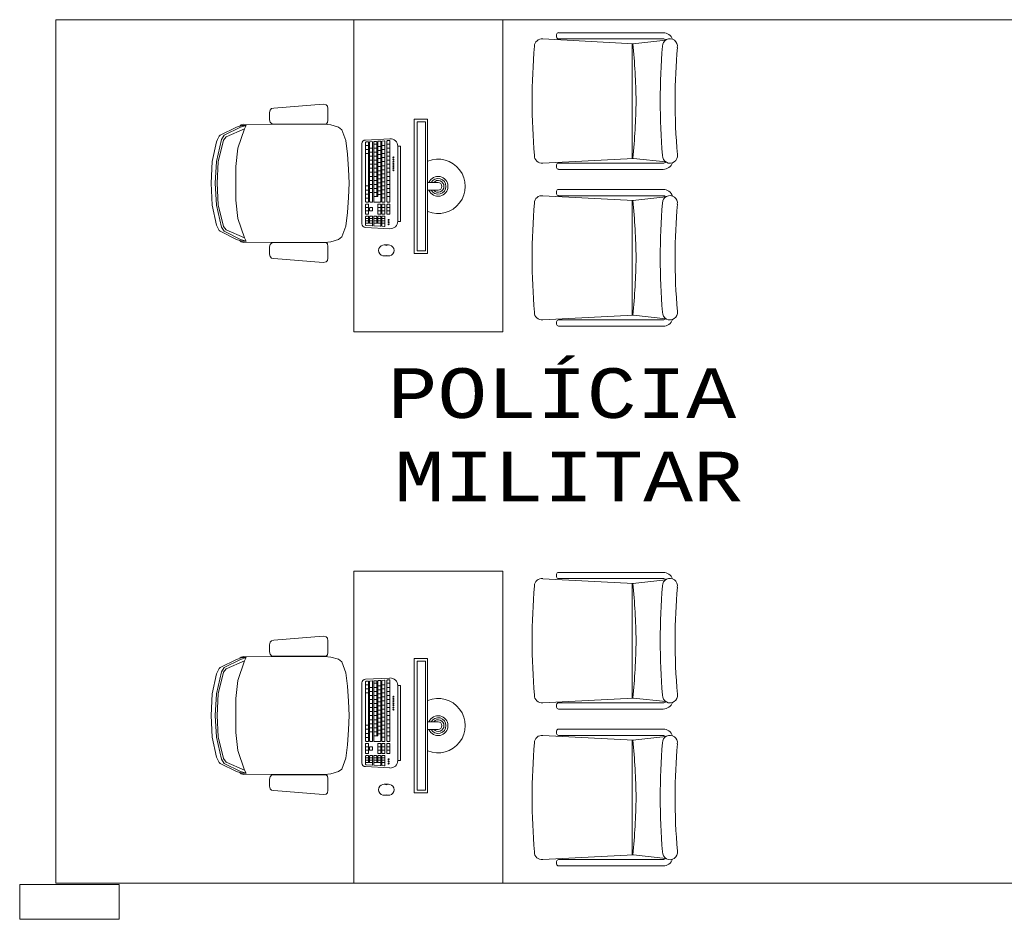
# Model space of a CAD drawing. Header units: feet. Extents: x 8 to 127, y 6 to 90.
# Tile 20 of 256: x 27.62 to 29.6, y 52.03 to 53.84. Entities that reach past the tile are written whole.
import ezdxf

# ---------------------------------------------------------------- set-up
doc = ezdxf.new("R2010")
doc.units = ezdxf.units.FT
doc.header["$MEASUREMENT"] = 0
for name, color, linetype in [('Alvenaria', 7, 'Continuous'), ('FINA', 7, 'Continuous'), ('MOBILIÁRIO - móveis', 250, 'Continuous'), ('texto', 7, 'Continuous')]:
    doc.layers.add(name, color=color, linetype=linetype)
doc.styles.add('CourierNew', font='cour.ttf')

msp = doc.modelspace()

# ---------------------------------------------------------------- linework, layer by layer
at = {"layer": 'Alvenaria', "lineweight": 5}
for p, q in [((30.3402, 53.8395), (27.6902, 53.8395)), ((27.6902, 53.8395), (27.6902, 52.102)), ((27.6902, 52.102), (30.3402, 52.102))]:
    msp.add_line(p, q, dxfattribs=at)
at = {"layer": 'FINA', "linetype": 'Continuous', "lineweight": 5}
for p, q in [((27.8176, 52.0994), (27.6176, 52.0994)), ((27.6176, 52.0994), (27.6176, 52.0294)), ((27.8176, 52.0294), (27.8176, 52.0994)), ((27.6176, 52.0294), (27.8176, 52.0294))]:
    msp.add_line(p, q, dxfattribs=at)
at = {"layer": 'MOBILIÁRIO - móveis', "lineweight": 5}
for p, q in [((28.5902, 53.8395), (28.2902, 53.8395)), ((28.2902, 53.8395), (28.2902, 53.2114)), ((28.5902, 53.2114), (28.5902, 53.8395)), ((28.6982, 53.8097), (28.6982, 53.8047)), ((28.9127, 53.8134), (28.702, 53.8134)), ((28.853, 53.7911), (28.6704, 53.8007)), ((28.9127, 53.8009), (28.702, 53.8009)), ((28.8504, 53.7913), (28.8504, 53.5604)), ((28.9181, 53.7986), (28.8514, 53.7912)), ((28.1293, 53.6615), (28.2287, 53.6695)), ((28.2287, 53.6695), (28.2341, 53.6685)), ((28.2341, 53.6685), (28.2371, 53.6656)), ((28.1206, 53.6527), (28.1215, 53.6576)), ((28.1206, 53.6383), (28.1206, 53.6527)), ((28.1215, 53.6576), (28.1245, 53.6605)), ((28.1245, 53.6605), (28.1293, 53.6615)), ((28.2371, 53.6656), (28.238, 53.6607)), ((28.238, 53.6607), (28.238, 53.6373)), ((28.0538, 53.6231), (28.0651, 53.6266)), ((28.0609, 53.6253), (28.0633, 53.6279)), ((28.0731, 53.6266), (28.0619, 53.6231)), ((28.0633, 53.6279), (28.0681, 53.629)), ((28.0651, 53.6266), (28.0731, 53.6266)), ((28.0681, 53.629), (28.2375, 53.6284)), ((28.0731, 53.6266), (28.0699, 53.6201)), ((28.1215, 53.6334), (28.1206, 53.6383)), ((28.1245, 53.6305), (28.1215, 53.6334)), ((28.1293, 53.6295), (28.1245, 53.6305)), ((28.2341, 53.6295), (28.1293, 53.6295)), ((28.2371, 53.6324), (28.2341, 53.6295)), ((28.238, 53.6373), (28.2371, 53.6324)), ((28.2375, 53.6284), (28.2439, 53.6279)), ((28.2439, 53.6279), (28.2591, 53.6233)), ((28.4116, 53.3692), (28.4116, 53.6392)), ((28.4387, 53.6392), (28.4116, 53.6392)), ((28.4177, 53.3742), (28.4177, 53.6342)), ((28.4344, 53.6342), (28.4177, 53.6342)), ((28.4344, 53.3742), (28.4344, 53.6342)), ((28.4387, 53.3692), (28.4387, 53.6392)), ((28.0192, 53.605), (28.021, 53.6069)), ((28.021, 53.6069), (28.0538, 53.6231)), ((28.0293, 53.6069), (28.0236, 53.5984)), ((28.0619, 53.6231), (28.0293, 53.6069)), ((28.0699, 53.6201), (28.0334, 53.604)), ((28.0699, 53.6201), (28.0566, 53.5809)), ((28.2591, 53.6233), (28.2661, 53.618)), ((28.2661, 53.618), (28.2737, 53.5964)), ((28.0053, 53.554), (28.0139, 53.5941)), ((28.0236, 53.5984), (28.0136, 53.5539)), ((28.0139, 53.5941), (28.0155, 53.5984)), ((28.0155, 53.5984), (28.0192, 53.605)), ((28.0278, 53.5972), (28.0171, 53.5536)), ((28.0334, 53.604), (28.0278, 53.5972)), ((28.2737, 53.5964), (28.2776, 53.5691)), ((28.3061, 53.59), (28.3061, 53.4291)), ((28.3629, 53.6001), (28.3135, 53.5974)), ((28.3137, 53.5926), (28.3137, 53.4734)), ((28.3188, 53.5937), (28.3145, 53.5935)), ((28.3197, 53.5929), (28.3197, 53.4734)), ((28.3219, 53.5931), (28.3219, 53.4734)), ((28.327, 53.5942), (28.3227, 53.5939)), ((28.3279, 53.5933), (28.3279, 53.4734)), ((28.3301, 53.5935), (28.3301, 53.4734)), ((28.3301, 53.5894), (28.3361, 53.5894)), ((28.3352, 53.5946), (28.3309, 53.5944)), ((28.3361, 53.5938), (28.3361, 53.4837)), ((28.3384, 53.594), (28.3384, 53.4837)), ((28.3434, 53.5951), (28.3392, 53.5948)), ((28.3443, 53.5942), (28.3443, 53.4734)), ((28.3466, 53.5944), (28.3466, 53.4734)), ((28.3516, 53.5955), (28.3474, 53.5953)), ((28.3525, 53.5947), (28.3525, 53.4734)), ((28.3568, 53.5953), (28.3568, 53.4734)), ((28.3568, 53.5894), (28.3628, 53.5894)), ((28.3619, 53.5964), (28.3576, 53.5962)), ((28.3628, 53.5955), (28.3628, 53.4734)), ((28.0566, 53.5809), (28.0527, 53.5444)), ((28.2776, 53.5691), (28.2796, 53.539)), ((28.3137, 53.5863), (28.3197, 53.5863)), ((28.3137, 53.5781), (28.3197, 53.5781)), ((28.3137, 53.57), (28.3197, 53.57)), ((28.3219, 53.5812), (28.3279, 53.5812)), ((28.3219, 53.5731), (28.3279, 53.5731)), ((28.3301, 53.5812), (28.3361, 53.5812)), ((28.3301, 53.5731), (28.3361, 53.5731)), ((28.3384, 53.5844), (28.3443, 53.5844)), ((28.3384, 53.5763), (28.3443, 53.5763)), ((28.3384, 53.5682), (28.3443, 53.5682)), ((28.3466, 53.5865), (28.3525, 53.5865)), ((28.3466, 53.5783), (28.3525, 53.5783)), ((28.3466, 53.5701), (28.3525, 53.5701)), ((28.3568, 53.5812), (28.3628, 53.5812)), ((28.3568, 53.5731), (28.3628, 53.5731)), ((28.3786, 53.5852), (28.3786, 53.4338)), ((28.3839, 53.5852), (28.3786, 53.5852)), ((28.3839, 53.5852), (28.3839, 53.4338)), ((28.0028, 53.5103), (28.0053, 53.554)), ((28.0136, 53.5539), (28.0112, 53.5103)), ((28.0171, 53.5536), (28.0149, 53.5103)), ((28.3219, 53.565), (28.3279, 53.565)), ((28.3219, 53.5568), (28.3279, 53.5568)), ((28.3219, 53.5487), (28.3279, 53.5487)), ((28.3301, 53.565), (28.3361, 53.565)), ((28.3301, 53.5568), (28.3361, 53.5568)), ((28.3301, 53.5487), (28.3361, 53.5487)), ((28.3384, 53.56), (28.3443, 53.56)), ((28.3384, 53.5519), (28.3443, 53.5519)), ((28.3466, 53.562), (28.3525, 53.562)), ((28.3466, 53.5539), (28.3525, 53.5539)), ((28.3568, 53.565), (28.3628, 53.565)), ((28.3568, 53.5568), (28.3628, 53.5568)), ((28.3568, 53.5487), (28.3628, 53.5487)), ((28.853, 53.5605), (28.6704, 53.5509)), ((28.6982, 53.5472), (28.6982, 53.5422)), ((28.9127, 53.5509), (28.702, 53.5509)), ((28.9181, 53.5533), (28.853, 53.5605)), ((28.0527, 53.5444), (28.0527, 53.5103)), ((28.2796, 53.539), (28.2804, 53.5103)), ((28.3219, 53.5406), (28.3279, 53.5406)), ((28.3219, 53.5325), (28.3279, 53.5325)), ((28.3301, 53.5406), (28.3361, 53.5406)), ((28.3301, 53.5325), (28.3361, 53.5325)), ((28.3384, 53.5438), (28.3443, 53.5438)), ((28.3384, 53.5357), (28.3443, 53.5357)), ((28.3384, 53.5275), (28.3443, 53.5275)), ((28.3466, 53.5458), (28.3525, 53.5458)), ((28.3466, 53.5376), (28.3525, 53.5376)), ((28.3466, 53.5295), (28.3525, 53.5295)), ((28.3568, 53.5406), (28.3628, 53.5406)), ((28.3568, 53.5325), (28.3628, 53.5325)), ((28.9127, 53.5384), (28.702, 53.5384)), ((28.0028, 53.5103), (28.0053, 53.4666)), ((28.0136, 53.4666), (28.0112, 53.5103)), ((28.0171, 53.467), (28.0149, 53.5103)), ((28.0527, 53.4761), (28.0527, 53.5103)), ((28.2796, 53.4816), (28.2804, 53.5103)), ((28.3219, 53.5243), (28.3279, 53.5243)), ((28.3219, 53.5162), (28.3279, 53.5162)), ((28.3219, 53.5081), (28.3279, 53.5081)), ((28.3301, 53.5243), (28.3361, 53.5243)), ((28.3301, 53.5162), (28.3361, 53.5162)), ((28.3301, 53.5081), (28.3361, 53.5081)), ((28.3384, 53.5194), (28.3443, 53.5194)), ((28.3384, 53.5113), (28.3443, 53.5113)), ((28.3466, 53.5214), (28.3525, 53.5214)), ((28.3466, 53.5133), (28.3525, 53.5133)), ((28.3568, 53.5243), (28.3628, 53.5243)), ((28.3568, 53.5162), (28.3628, 53.5162)), ((28.3568, 53.5081), (28.3628, 53.5081)), ((28.4387, 53.512), (28.4597, 53.512)), ((28.3137, 53.5049), (28.3197, 53.5049)), ((28.3137, 53.4968), (28.3197, 53.4968)), ((28.3137, 53.4887), (28.3197, 53.4887)), ((28.3219, 53.5), (28.3279, 53.5)), ((28.3219, 53.4918), (28.3279, 53.4918)), ((28.3301, 53.5), (28.3361, 53.5)), ((28.3301, 53.4918), (28.3361, 53.4918)), ((28.3384, 53.5032), (28.3443, 53.5032)), ((28.3384, 53.495), (28.3443, 53.495)), ((28.3384, 53.488), (28.3443, 53.488)), ((28.3466, 53.5051), (28.3525, 53.5051)), ((28.3466, 53.497), (28.3525, 53.497)), ((28.3466, 53.4889), (28.3525, 53.4889)), ((28.3568, 53.5), (28.3628, 53.5)), ((28.3568, 53.4918), (28.3628, 53.4918)), ((28.4597, 53.4965), (28.4387, 53.4965)), ((28.6982, 53.4942), (28.6982, 53.4892)), ((28.9127, 53.4979), (28.702, 53.4979)), ((28.0566, 53.4396), (28.0527, 53.4761)), ((28.2776, 53.4514), (28.2796, 53.4816)), ((28.3137, 53.4806), (28.3197, 53.4806)), ((28.3146, 53.4726), (28.3188, 53.4726)), ((28.3146, 53.4683), (28.3188, 53.4683)), ((28.3228, 53.4726), (28.327, 53.4726)), ((28.3301, 53.4837), (28.3384, 53.4837)), ((28.331, 53.4726), (28.3435, 53.4726)), ((28.3392, 53.4683), (28.3435, 53.4683)), ((28.3466, 53.4808), (28.3525, 53.4808)), ((28.3474, 53.4726), (28.3517, 53.4726)), ((28.3474, 53.4683), (28.3517, 53.4683)), ((28.3568, 53.4837), (28.3628, 53.4837)), ((28.3577, 53.4726), (28.3619, 53.4726)), ((28.3577, 53.4683), (28.3619, 53.4683)), ((28.853, 53.4756), (28.6704, 53.4852)), ((28.9127, 53.4854), (28.702, 53.4854)), ((28.8504, 53.4758), (28.8504, 53.2449)), ((28.9181, 53.4831), (28.8514, 53.4757)), ((28.0053, 53.4666), (28.0139, 53.4264)), ((28.0236, 53.4222), (28.0136, 53.4666)), ((28.0278, 53.4234), (28.0171, 53.467)), ((28.2737, 53.4242), (28.2776, 53.4514)), ((28.3137, 53.4674), (28.3137, 53.4491)), ((28.3137, 53.4616), (28.3197, 53.4616)), ((28.3137, 53.4549), (28.3197, 53.4549)), ((28.3146, 53.4482), (28.3188, 53.4482)), ((28.3197, 53.4674), (28.3197, 53.4491)), ((28.3219, 53.4607), (28.3219, 53.4557)), ((28.3228, 53.4616), (28.327, 53.4616)), ((28.3228, 53.4549), (28.327, 53.4549)), ((28.3279, 53.4607), (28.3279, 53.4557)), ((28.3384, 53.4674), (28.3384, 53.4491)), ((28.3384, 53.4616), (28.3443, 53.4616)), ((28.3384, 53.4549), (28.3443, 53.4549)), ((28.3392, 53.4482), (28.3435, 53.4482)), ((28.3443, 53.4674), (28.3443, 53.4491)), ((28.3466, 53.4674), (28.3466, 53.4491)), ((28.3466, 53.4616), (28.3525, 53.4616)), ((28.3466, 53.4549), (28.3525, 53.4549)), ((28.3474, 53.4482), (28.3517, 53.4482)), ((28.3525, 53.4674), (28.3525, 53.4491)), ((28.3568, 53.4674), (28.3568, 53.4491)), ((28.3568, 53.4616), (28.3628, 53.4616)), ((28.3568, 53.4549), (28.3628, 53.4549)), ((28.3577, 53.4482), (28.3619, 53.4482)), ((28.3628, 53.4674), (28.3628, 53.4491)), ((28.0699, 53.4004), (28.0566, 53.4396)), ((28.3137, 53.4431), (28.3137, 53.4264)), ((28.3137, 53.4393), (28.3197, 53.4393)), ((28.3137, 53.4348), (28.3197, 53.4348)), ((28.3137, 53.4302), (28.3279, 53.4302)), ((28.3146, 53.4439), (28.3188, 53.4439)), ((28.3197, 53.4431), (28.3197, 53.4302)), ((28.3219, 53.4431), (28.3219, 53.4302)), ((28.3219, 53.4393), (28.3279, 53.4393)), ((28.3219, 53.4348), (28.3279, 53.4348)), ((28.3228, 53.4439), (28.327, 53.4439)), ((28.3279, 53.4431), (28.3279, 53.4258)), ((28.3301, 53.4431), (28.3301, 53.4255)), ((28.3301, 53.4393), (28.3361, 53.4393)), ((28.3301, 53.4348), (28.3361, 53.4348)), ((28.3301, 53.4302), (28.3443, 53.4302)), ((28.331, 53.4439), (28.3352, 53.4439)), ((28.3361, 53.4431), (28.3361, 53.4302)), ((28.3384, 53.4431), (28.3384, 53.4302)), ((28.3384, 53.4393), (28.3443, 53.4393)), ((28.3384, 53.4348), (28.3443, 53.4348)), ((28.3392, 53.4439), (28.3435, 53.4439)), ((28.3443, 53.4431), (28.3443, 53.4249)), ((28.3466, 53.4431), (28.3466, 53.4246)), ((28.3466, 53.4393), (28.3525, 53.4393)), ((28.3466, 53.4348), (28.3525, 53.4348)), ((28.3466, 53.4302), (28.3525, 53.4302)), ((28.3474, 53.4439), (28.3517, 53.4439)), ((28.3525, 53.4431), (28.3525, 53.4244)), ((28.3839, 53.4338), (28.3786, 53.4338)), ((28.0139, 53.4264), (28.0155, 53.4221)), ((28.0155, 53.4221), (28.0192, 53.4155)), ((28.0192, 53.4155), (28.021, 53.4137)), ((28.021, 53.4137), (28.0538, 53.3974)), ((28.0293, 53.4137), (28.0236, 53.4222)), ((28.0334, 53.4166), (28.0278, 53.4234)), ((28.0619, 53.3975), (28.0293, 53.4137)), ((28.0699, 53.4004), (28.0334, 53.4166)), ((28.2661, 53.4026), (28.2737, 53.4242)), ((28.3629, 53.419), (28.3135, 53.4217)), ((28.327, 53.4249), (28.3145, 53.4256)), ((28.3434, 53.424), (28.3309, 53.4247)), ((28.3516, 53.4236), (28.3474, 53.4238)), ((28.0538, 53.3974), (28.0651, 53.3939)), ((28.0609, 53.3952), (28.0633, 53.3926)), ((28.0731, 53.3939), (28.0619, 53.3975)), ((28.0633, 53.3926), (28.0681, 53.3915)), ((28.0651, 53.3939), (28.0731, 53.3939)), ((28.0681, 53.3915), (28.2375, 53.3922)), ((28.0731, 53.3939), (28.0699, 53.4004)), ((28.1245, 53.3901), (28.1215, 53.3872)), ((28.1293, 53.3911), (28.1245, 53.3901)), ((28.2341, 53.3911), (28.1293, 53.3911)), ((28.2371, 53.3882), (28.2341, 53.3911)), ((28.2375, 53.3922), (28.2439, 53.3927)), ((28.2439, 53.3927), (28.2591, 53.3973)), ((28.2591, 53.3973), (28.2661, 53.4026)), ((28.1215, 53.3872), (28.1206, 53.3823)), ((28.1206, 53.3823), (28.1206, 53.3678)), ((28.238, 53.3833), (28.2371, 53.3882)), ((28.238, 53.3598), (28.238, 53.3833)), ((28.3509, 53.3864), (28.36, 53.3864)), ((28.4387, 53.3692), (28.4116, 53.3692)), ((28.4344, 53.3742), (28.4177, 53.3742)), ((28.1206, 53.3678), (28.1215, 53.3629)), ((28.1215, 53.3629), (28.1245, 53.36)), ((28.1245, 53.36), (28.1293, 53.359)), ((28.1293, 53.359), (28.2287, 53.351)), ((28.2287, 53.351), (28.2341, 53.352)), ((28.2341, 53.352), (28.2371, 53.3549)), ((28.2371, 53.3549), (28.238, 53.3598)), ((28.36, 53.3642), (28.3509, 53.3642)), ((28.853, 53.245), (28.6704, 53.2354)), ((28.6982, 53.2317), (28.6982, 53.2267)), ((28.9127, 53.2354), (28.702, 53.2354)), ((28.9181, 53.2378), (28.853, 53.245)), ((28.2902, 53.2114), (28.5902, 53.2114)), ((28.9127, 53.2229), (28.702, 53.2229)), ((28.5902, 52.7301), (28.2902, 52.7301)), ((28.2902, 52.7301), (28.2902, 52.102)), ((28.5902, 52.102), (28.5902, 52.7301)), ((28.6982, 52.7238), (28.6982, 52.7188)), ((28.9127, 52.7275), (28.702, 52.7275)), ((28.9127, 52.715), (28.702, 52.715)), ((28.853, 52.7052), (28.6704, 52.7148)), ((28.8504, 52.7054), (28.8504, 52.4745)), ((28.9181, 52.7127), (28.8514, 52.7053)), ((28.1293, 52.5908), (28.2287, 52.5988)), ((28.2287, 52.5988), (28.2341, 52.5978)), ((28.2341, 52.5978), (28.2371, 52.5949)), ((28.1206, 52.582), (28.1215, 52.5869)), ((28.1206, 52.5675), (28.1206, 52.582)), ((28.1215, 52.5869), (28.1245, 52.5898)), ((28.1245, 52.5898), (28.1293, 52.5908)), ((28.2371, 52.5949), (28.238, 52.59)), ((28.238, 52.59), (28.238, 52.5665)), ((28.0609, 52.5546), (28.0633, 52.5572)), ((28.0633, 52.5572), (28.0681, 52.5583)), ((28.0681, 52.5583), (28.2375, 52.5576)), ((28.1215, 52.5627), (28.1206, 52.5675)), ((28.1245, 52.5597), (28.1215, 52.5627)), ((28.1293, 52.5588), (28.1245, 52.5597)), ((28.2341, 52.5587), (28.1293, 52.5588)), ((28.2371, 52.5617), (28.2341, 52.5587)), ((28.238, 52.5665), (28.2371, 52.5617)), ((28.2375, 52.5576), (28.2439, 52.5572)), ((28.2439, 52.5572), (28.2591, 52.5526)), ((28.021, 52.5362), (28.0538, 52.5524)), ((28.0619, 52.5524), (28.0293, 52.5362)), ((28.0699, 52.5494), (28.0334, 52.5332)), ((28.0538, 52.5524), (28.0651, 52.5559)), ((28.0699, 52.5494), (28.0566, 52.5102)), ((28.0731, 52.5559), (28.0619, 52.5524)), ((28.0651, 52.5559), (28.0731, 52.5559)), ((28.0731, 52.5559), (28.0699, 52.5494)), ((28.2591, 52.5526), (28.2661, 52.5473)), ((28.2661, 52.5473), (28.2737, 52.5256)), ((28.4116, 52.2841), (28.4116, 52.5541)), ((28.4387, 52.5541), (28.4116, 52.5541)), ((28.4177, 52.2891), (28.4177, 52.5491)), ((28.4344, 52.5491), (28.4177, 52.5491)), ((28.4344, 52.2891), (28.4344, 52.5491)), ((28.4387, 52.2841), (28.4387, 52.5541)), ((28.0053, 52.4832), (28.0139, 52.5234)), ((28.0236, 52.5277), (28.0136, 52.4832)), ((28.0139, 52.5234), (28.0155, 52.5277)), ((28.0155, 52.5277), (28.0192, 52.5343)), ((28.0278, 52.5264), (28.0171, 52.4829)), ((28.0192, 52.5343), (28.021, 52.5362)), ((28.0293, 52.5362), (28.0236, 52.5277)), ((28.0334, 52.5332), (28.0278, 52.5264)), ((28.2737, 52.5256), (28.2776, 52.4984)), ((28.0566, 52.5102), (28.0527, 52.4737)), ((28.2776, 52.4984), (28.2796, 52.4683)), ((28.3061, 52.5049), (28.3061, 52.344)), ((28.3629, 52.5149), (28.3135, 52.5123)), ((28.3137, 52.5075), (28.3137, 52.3883)), ((28.3137, 52.5012), (28.3197, 52.5012)), ((28.3188, 52.5086), (28.3145, 52.5084)), ((28.3197, 52.5078), (28.3197, 52.3883)), ((28.3219, 52.508), (28.3219, 52.3883)), ((28.327, 52.509), (28.3227, 52.5088)), ((28.3279, 52.5082), (28.3279, 52.3883)), ((28.3301, 52.5084), (28.3301, 52.3883)), ((28.3301, 52.5043), (28.3361, 52.5043)), ((28.3352, 52.5095), (28.3309, 52.5093)), ((28.3361, 52.5086), (28.3361, 52.3986)), ((28.3384, 52.5089), (28.3384, 52.3986)), ((28.3384, 52.4993), (28.3443, 52.4993)), ((28.3434, 52.5099), (28.3392, 52.5097)), ((28.3443, 52.5091), (28.3443, 52.3883)), ((28.3466, 52.5093), (28.3466, 52.3883)), ((28.3466, 52.5014), (28.3525, 52.5014)), ((28.3516, 52.5104), (28.3474, 52.5101)), ((28.3525, 52.5095), (28.3525, 52.3883)), ((28.3568, 52.5102), (28.3568, 52.3883)), ((28.3568, 52.5043), (28.3628, 52.5043)), ((28.3619, 52.5113), (28.3576, 52.511)), ((28.3628, 52.5104), (28.3628, 52.3883)), ((28.3786, 52.5001), (28.3786, 52.3487)), ((28.3839, 52.5001), (28.3786, 52.5001)), ((28.3839, 52.5001), (28.3839, 52.3487)), ((28.0028, 52.4396), (28.0053, 52.4832)), ((28.0136, 52.4832), (28.0112, 52.4396)), ((28.0171, 52.4829), (28.0149, 52.4396)), ((28.3137, 52.493), (28.3197, 52.493)), ((28.3137, 52.4848), (28.3197, 52.4848)), ((28.3219, 52.4961), (28.3279, 52.4961)), ((28.3219, 52.488), (28.3279, 52.488)), ((28.3219, 52.4798), (28.3279, 52.4798)), ((28.3301, 52.4961), (28.3361, 52.4961)), ((28.3301, 52.488), (28.3361, 52.488)), ((28.3301, 52.4798), (28.3361, 52.4798)), ((28.3384, 52.4912), (28.3443, 52.4912)), ((28.3384, 52.483), (28.3443, 52.483)), ((28.3466, 52.4932), (28.3525, 52.4932)), ((28.3466, 52.485), (28.3525, 52.485)), ((28.3568, 52.4961), (28.3628, 52.4961)), ((28.3568, 52.488), (28.3628, 52.488)), ((28.3568, 52.4798), (28.3628, 52.4798)), ((28.0527, 52.4737), (28.0527, 52.4396)), ((28.2796, 52.4683), (28.2804, 52.4396)), ((28.3219, 52.4717), (28.3279, 52.4717)), ((28.3219, 52.4636), (28.3279, 52.4636)), ((28.3301, 52.4717), (28.3361, 52.4717)), ((28.3301, 52.4636), (28.3361, 52.4636)), ((28.3384, 52.4749), (28.3443, 52.4749)), ((28.3384, 52.4668), (28.3443, 52.4668)), ((28.3384, 52.4587), (28.3443, 52.4587)), ((28.3466, 52.4769), (28.3525, 52.4769)), ((28.3466, 52.4688), (28.3525, 52.4688)), ((28.3466, 52.4606), (28.3525, 52.4606)), ((28.3568, 52.4717), (28.3628, 52.4717)), ((28.3568, 52.4636), (28.3628, 52.4636)), ((28.853, 52.4746), (28.6704, 52.465)), ((28.6982, 52.4613), (28.6982, 52.4563)), ((28.9127, 52.465), (28.702, 52.465)), ((28.9181, 52.4674), (28.853, 52.4746)), ((28.0028, 52.4396), (28.0053, 52.3959)), ((28.0136, 52.3959), (28.0112, 52.4396)), ((28.0171, 52.3963), (28.0149, 52.4396)), ((28.0527, 52.4054), (28.0527, 52.4396)), ((28.2796, 52.4108), (28.2804, 52.4396)), ((28.3219, 52.4555), (28.3279, 52.4555)), ((28.3219, 52.4473), (28.3279, 52.4473)), ((28.3219, 52.4392), (28.3279, 52.4392)), ((28.3301, 52.4555), (28.3361, 52.4555)), ((28.3301, 52.4473), (28.3361, 52.4473)), ((28.3301, 52.4392), (28.3361, 52.4392)), ((28.3384, 52.4505), (28.3443, 52.4505)), ((28.3384, 52.4424), (28.3443, 52.4424)), ((28.3466, 52.4525), (28.3525, 52.4525)), ((28.3466, 52.4444), (28.3525, 52.4444)), ((28.3568, 52.4555), (28.3628, 52.4555)), ((28.3568, 52.4473), (28.3628, 52.4473)), ((28.3568, 52.4392), (28.3628, 52.4392)), ((28.9127, 52.4525), (28.702, 52.4525)), ((28.3137, 52.4198), (28.3197, 52.4198)), ((28.3219, 52.4311), (28.3279, 52.4311)), ((28.3219, 52.423), (28.3279, 52.423)), ((28.3301, 52.4311), (28.3361, 52.4311)), ((28.3301, 52.423), (28.3361, 52.423)), ((28.3384, 52.4343), (28.3443, 52.4343)), ((28.3384, 52.4262), (28.3443, 52.4262)), ((28.3384, 52.418), (28.3443, 52.418)), ((28.3466, 52.4363), (28.3525, 52.4363)), ((28.3466, 52.4281), (28.3525, 52.4281)), ((28.3466, 52.42), (28.3525, 52.42)), ((28.3568, 52.4311), (28.3628, 52.4311)), ((28.3568, 52.423), (28.3628, 52.423)), ((28.4387, 52.4269), (28.4597, 52.4269)), ((28.0566, 52.3689), (28.0527, 52.4054)), ((28.2776, 52.3807), (28.2796, 52.4108)), ((28.3137, 52.4117), (28.3197, 52.4117)), ((28.3137, 52.4036), (28.3197, 52.4036)), ((28.3219, 52.4148), (28.3279, 52.4148)), ((28.3219, 52.4067), (28.3279, 52.4067)), ((28.3301, 52.4148), (28.3361, 52.4148)), ((28.3301, 52.4067), (28.3361, 52.4067)), ((28.3301, 52.3986), (28.3384, 52.3986)), ((28.3384, 52.4099), (28.3443, 52.4099)), ((28.3384, 52.4028), (28.3443, 52.4028)), ((28.3466, 52.4119), (28.3525, 52.4119)), ((28.3466, 52.4038), (28.3525, 52.4038)), ((28.3568, 52.4148), (28.3628, 52.4148)), ((28.3568, 52.4067), (28.3628, 52.4067)), ((28.3568, 52.3986), (28.3628, 52.3986)), ((28.4597, 52.4113), (28.4387, 52.4113)), ((28.853, 52.3897), (28.6704, 52.3993)), ((28.6982, 52.4083), (28.6982, 52.4033)), ((28.9127, 52.412), (28.702, 52.412)), ((28.9127, 52.3995), (28.702, 52.3995)), ((28.0053, 52.3959), (28.0139, 52.3557)), ((28.0236, 52.3515), (28.0136, 52.3959)), ((28.0278, 52.3527), (28.0171, 52.3963)), ((28.2737, 52.3535), (28.2776, 52.3807)), ((28.3137, 52.3954), (28.3197, 52.3954)), ((28.3137, 52.3823), (28.3137, 52.3639)), ((28.3146, 52.3874), (28.3188, 52.3874)), ((28.3146, 52.3831), (28.3188, 52.3831)), ((28.3197, 52.3823), (28.3197, 52.3639)), ((28.3228, 52.3874), (28.327, 52.3874)), ((28.331, 52.3874), (28.3435, 52.3874)), ((28.3384, 52.3823), (28.3384, 52.3639)), ((28.3392, 52.3831), (28.3435, 52.3831)), ((28.3443, 52.3823), (28.3443, 52.3639)), ((28.3466, 52.3956), (28.3525, 52.3956)), ((28.3466, 52.3823), (28.3466, 52.3639)), ((28.3474, 52.3874), (28.3517, 52.3874)), ((28.3474, 52.3831), (28.3517, 52.3831)), ((28.3525, 52.3823), (28.3525, 52.3639)), ((28.3568, 52.3823), (28.3568, 52.3639)), ((28.3577, 52.3874), (28.3619, 52.3874)), ((28.3577, 52.3831), (28.3619, 52.3831)), ((28.3628, 52.3823), (28.3628, 52.3639)), ((28.8504, 52.3899), (28.8504, 52.159)), ((28.9181, 52.3972), (28.8514, 52.3898)), ((28.0699, 52.3297), (28.0566, 52.3689)), ((28.3137, 52.3765), (28.3197, 52.3765)), ((28.3137, 52.3698), (28.3197, 52.3698)), ((28.3146, 52.3631), (28.3188, 52.3631)), ((28.3146, 52.3588), (28.3188, 52.3588)), ((28.3219, 52.3756), (28.3219, 52.3706)), ((28.3228, 52.3765), (28.327, 52.3765)), ((28.3228, 52.3698), (28.327, 52.3698)), ((28.3228, 52.3588), (28.327, 52.3588)), ((28.3279, 52.3756), (28.3279, 52.3706)), ((28.331, 52.3588), (28.3352, 52.3588)), ((28.3384, 52.3765), (28.3443, 52.3765)), ((28.3384, 52.3698), (28.3443, 52.3698)), ((28.3392, 52.3631), (28.3435, 52.3631)), ((28.3392, 52.3588), (28.3435, 52.3588)), ((28.3466, 52.3765), (28.3525, 52.3765)), ((28.3466, 52.3698), (28.3525, 52.3698)), ((28.3474, 52.3631), (28.3517, 52.3631)), ((28.3474, 52.3588), (28.3517, 52.3588)), ((28.3568, 52.3765), (28.3628, 52.3765)), ((28.3568, 52.3698), (28.3628, 52.3698)), ((28.3577, 52.3631), (28.3619, 52.3631)), ((28.0139, 52.3557), (28.0155, 52.3514)), ((28.0155, 52.3514), (28.0192, 52.3448)), ((28.0192, 52.3448), (28.021, 52.3429)), ((28.021, 52.3429), (28.0538, 52.3267)), ((28.0293, 52.3429), (28.0236, 52.3515)), ((28.0334, 52.3459), (28.0278, 52.3527)), ((28.0619, 52.3267), (28.0293, 52.3429)), ((28.0699, 52.3297), (28.0334, 52.3459)), ((28.2661, 52.3318), (28.2737, 52.3535)), ((28.3137, 52.358), (28.3137, 52.3413)), ((28.3137, 52.3542), (28.3197, 52.3542)), ((28.3137, 52.3497), (28.3197, 52.3497)), ((28.3137, 52.3451), (28.3279, 52.3451)), ((28.327, 52.3398), (28.3145, 52.3405)), ((28.3197, 52.358), (28.3197, 52.3451)), ((28.3219, 52.358), (28.3219, 52.3451)), ((28.3219, 52.3542), (28.3279, 52.3542)), ((28.3219, 52.3497), (28.3279, 52.3497)), ((28.3279, 52.358), (28.3279, 52.3406)), ((28.3301, 52.358), (28.3301, 52.3404)), ((28.3301, 52.3542), (28.3361, 52.3542)), ((28.3301, 52.3497), (28.3361, 52.3497)), ((28.3301, 52.3451), (28.3443, 52.3451)), ((28.3434, 52.3389), (28.3309, 52.3396)), ((28.3361, 52.358), (28.3361, 52.3451)), ((28.3384, 52.358), (28.3384, 52.3451)), ((28.3384, 52.3542), (28.3443, 52.3542)), ((28.3384, 52.3497), (28.3443, 52.3497)), ((28.3443, 52.358), (28.3443, 52.3397)), ((28.3466, 52.358), (28.3466, 52.3395)), ((28.3466, 52.3542), (28.3525, 52.3542)), ((28.3466, 52.3497), (28.3525, 52.3497)), ((28.3466, 52.3451), (28.3525, 52.3451)), ((28.3516, 52.3385), (28.3474, 52.3387)), ((28.3525, 52.358), (28.3525, 52.3393)), ((28.3839, 52.3487), (28.3786, 52.3487)), ((28.0538, 52.3267), (28.0651, 52.3232)), ((28.0609, 52.3245), (28.0633, 52.3219)), ((28.0731, 52.3232), (28.0619, 52.3267)), ((28.0633, 52.3219), (28.0681, 52.3208)), ((28.0651, 52.3232), (28.0731, 52.3232)), ((28.0681, 52.3208), (28.2375, 52.3215)), ((28.0731, 52.3232), (28.0699, 52.3297)), ((28.1245, 52.3194), (28.1215, 52.3164)), ((28.1293, 52.3204), (28.1245, 52.3194)), ((28.2341, 52.3204), (28.1293, 52.3204)), ((28.2371, 52.3174), (28.2341, 52.3204)), ((28.2375, 52.3215), (28.2439, 52.3219)), ((28.2439, 52.3219), (28.2591, 52.3266)), ((28.2591, 52.3266), (28.2661, 52.3318)), ((28.3629, 52.3339), (28.3135, 52.3366)), ((28.1215, 52.3164), (28.1206, 52.3116)), ((28.1206, 52.3116), (28.1206, 52.2971)), ((28.238, 52.3126), (28.2371, 52.3174)), ((28.238, 52.2891), (28.238, 52.3126)), ((28.3509, 52.3012), (28.36, 52.3012)), ((28.1206, 52.2971), (28.1215, 52.2922)), ((28.1215, 52.2922), (28.1245, 52.2893)), ((28.1245, 52.2893), (28.1293, 52.2883)), ((28.1293, 52.2883), (28.2287, 52.2803)), ((28.2287, 52.2803), (28.2341, 52.2813)), ((28.2341, 52.2813), (28.2371, 52.2842)), ((28.2371, 52.2842), (28.238, 52.2891)), ((28.36, 52.2791), (28.3509, 52.2791)), ((28.4387, 52.2841), (28.4116, 52.2841)), ((28.4344, 52.2891), (28.4177, 52.2891)), ((28.853, 52.1591), (28.6704, 52.1495)), ((28.6982, 52.1458), (28.6982, 52.1408)), ((28.9127, 52.1495), (28.702, 52.1495)), ((28.9181, 52.1519), (28.853, 52.1591)), ((28.9127, 52.137), (28.702, 52.137)), ((28.2902, 52.102), (28.5902, 52.102))]:
    msp.add_line(p, q, dxfattribs=at)
for centre in [(28.3699, 53.5623), (28.3699, 53.558), (28.3699, 53.5537), (28.3699, 53.5494), (28.3699, 53.5451), (28.3699, 53.5408), (28.3699, 53.5365), (28.3602, 53.4366), (28.3602, 53.4323), (28.3602, 53.428), (28.3699, 52.4772), (28.3699, 52.4729), (28.3699, 52.4686), (28.3699, 52.4643), (28.3699, 52.46), (28.3699, 52.4556), (28.3699, 52.4513), (28.3602, 52.3515), (28.3602, 52.3471), (28.3602, 52.3428)]:
    msp.add_circle(centre, 0.00099, dxfattribs=at)
for centre, radius, start, end in [((28.702, 53.8097), 0.00375, 90, 180), ((28.9127, 53.7934), 0.02, 19.6128, 90), ((29.9772, 53.6755), 1.3282, 175.2156, 179.9789), ((28.6687, 53.786), 0.015, 83.2777, 179.2847), ((28.702, 53.8047), 0.00375, 180, 270), ((27.7352, 53.6681), 1.123, 0.401, 6.2941), ((30.235, 53.6755), 1.3282, 175.2156, 179.9789), ((28.9264, 53.786), 0.015, 351.2644, 179.2847), ((28.9127, 53.7934), 0.0075, 43.0376, 90), ((30.2438, 53.6759), 1.307, 175.2678, 179.8392), ((29.9772, 53.6764), 1.3282, 180.0211, 184.748), ((27.7352, 53.6838), 1.123, 353.7059, 359.599), ((30.235, 53.6764), 1.3282, 180.0211, 184.748), ((30.2423, 53.6768), 1.3055, 179.8782, 184.7767), ((28.3135, 53.59), 0.00743, 90, 180), ((28.3146, 53.5926), 0.000842, 93.0941, 180), ((28.3188, 53.5929), 0.000842, 0, 93.0941), ((28.3228, 53.5931), 0.000842, 93.0941, 180), ((28.327, 53.5933), 0.000842, 0, 93.0941), ((28.331, 53.5935), 0.000842, 93.0941, 180), ((28.3352, 53.5938), 0.000842, 0, 93.0941), ((28.3392, 53.594), 0.000842, 93.0941, 180), ((28.3435, 53.5942), 0.000842, 0, 93.0941), ((28.3474, 53.5944), 0.000842, 93.0941, 180), ((28.3517, 53.5947), 0.000842, 0, 93.0941), ((28.3577, 53.5953), 0.000842, 93.0941, 180), ((28.3619, 53.5955), 0.000842, 0, 93.0941), ((28.3637, 53.5852), 0.0149, 0, 93.0941), ((28.9264, 53.5659), 0.0151, 177.8172, 8.3955), ((28.4597, 53.5042), 0.0547, 247.4598, 112.5402), ((28.6687, 53.5659), 0.0151, 177.8172, 276.5011), ((28.702, 53.5472), 0.00375, 90, 180), ((28.9127, 53.5584), 0.0075, 270, 316.9624), ((28.9127, 53.5584), 0.02, 270, 340.3872), ((28.702, 53.5422), 0.00375, 180, 270), ((28.4597, 53.5042), 0.0199, 202.9581, 157.0419), ((28.4597, 53.5042), 0.0159, 209.3143, 150.6857), ((28.4597, 53.5042), 0.0118, 221.0987, 138.9013), ((28.4597, 53.5042), 0.00777, 270, 90), ((28.702, 53.4942), 0.00375, 90, 180), ((28.702, 53.4892), 0.00375, 180, 270), ((28.9127, 53.4779), 0.02, 19.6128, 90), ((28.3146, 53.4734), 0.000842, 180, 270), ((28.3146, 53.4674), 0.000842, 90, 180), ((28.3188, 53.4734), 0.000842, 270, 0), ((28.3188, 53.4674), 0.000842, 0, 90), ((28.3228, 53.4734), 0.000842, 180, 270), ((28.327, 53.4734), 0.000842, 270, 0), ((28.331, 53.4734), 0.000842, 180, 270), ((28.3392, 53.4674), 0.000842, 90, 180), ((28.3435, 53.4734), 0.000842, 270, 0), ((28.3435, 53.4674), 0.000842, 0, 90), ((28.3474, 53.4734), 0.000842, 180, 270), ((28.3474, 53.4674), 0.000842, 90, 180), ((28.3517, 53.4734), 0.000842, 270, 0), ((28.3517, 53.4674), 0.000842, 0, 90), ((28.3577, 53.4734), 0.000842, 180, 270), ((28.3577, 53.4674), 0.000842, 90, 180), ((28.3619, 53.4734), 0.000842, 270, 0), ((28.3619, 53.4674), 0.000842, 0, 90), ((29.9772, 53.36), 1.3282, 175.2156, 179.9789), ((28.6687, 53.4705), 0.015, 83.2777, 179.2847), ((27.7352, 53.3526), 1.123, 0.401, 6.2941), ((30.235, 53.36), 1.3282, 175.2156, 179.9789), ((28.9264, 53.4705), 0.015, 351.2644, 179.2847), ((28.9127, 53.4779), 0.0075, 43.0376, 90), ((30.2438, 53.3604), 1.307, 175.2678, 179.8392), ((28.3146, 53.4491), 0.000842, 180, 270), ((28.3188, 53.4491), 0.000842, 270, 0), ((28.3228, 53.4607), 0.000842, 90, 180), ((28.3228, 53.4557), 0.000842, 180, 270), ((28.327, 53.4607), 0.000842, 0, 90), ((28.327, 53.4557), 0.000842, 270, 0), ((28.3392, 53.4491), 0.000842, 180, 270), ((28.3435, 53.4491), 0.000842, 270, 0), ((28.3474, 53.4491), 0.000842, 180, 270), ((28.3517, 53.4491), 0.000842, 270, 0), ((28.3577, 53.4491), 0.000842, 180, 270), ((28.3619, 53.4491), 0.000842, 270, 0), ((28.3135, 53.4291), 0.00743, 180, 270), ((28.3146, 53.4431), 0.000842, 90, 180), ((28.3188, 53.4431), 0.000842, 0, 90), ((28.3228, 53.4431), 0.000842, 90, 180), ((28.327, 53.4431), 0.000842, 0, 90), ((28.331, 53.4431), 0.000842, 90, 180), ((28.3352, 53.4431), 0.000842, 0, 90), ((28.3392, 53.4431), 0.000842, 90, 180), ((28.3435, 53.4431), 0.000842, 0, 90), ((28.3474, 53.4431), 0.000842, 90, 180), ((28.3517, 53.4431), 0.000842, 0, 90), ((28.3637, 53.4338), 0.0149, 266.9059, 0), ((28.3146, 53.4264), 0.000842, 180, 266.9059), ((28.327, 53.4258), 0.000842, 266.9059, 0), ((28.331, 53.4255), 0.000842, 180, 266.9059), ((28.3435, 53.4249), 0.000842, 266.9059, 0), ((28.3474, 53.4246), 0.000842, 180, 266.9059), ((28.3517, 53.4244), 0.000842, 266.9059, 0), ((28.3509, 53.3753), 0.0111, 65.5382, 294.4618), ((28.36, 53.3753), 0.0111, 245.5382, 114.4618), ((29.9772, 53.3609), 1.3282, 180.0211, 184.748), ((27.7352, 53.3683), 1.123, 353.7059, 359.599), ((30.235, 53.3609), 1.3282, 180.0211, 184.748), ((30.2423, 53.3613), 1.3055, 179.8782, 184.7767), ((28.6687, 53.2504), 0.0151, 177.8172, 276.5011), ((28.9264, 53.2504), 0.0151, 177.8172, 8.3955), ((28.702, 53.2317), 0.00375, 90, 180), ((28.9127, 53.2429), 0.0075, 270, 316.9624), ((28.9127, 53.2429), 0.02, 270, 340.3872), ((28.702, 53.2267), 0.00375, 180, 270), ((28.6687, 52.7002), 0.015, 83.2777, 179.2847), ((28.702, 52.7238), 0.00375, 90, 180), ((28.702, 52.7188), 0.00375, 180, 270), ((28.9264, 52.7002), 0.015, 351.2644, 179.2847), ((28.9127, 52.7075), 0.02, 19.6128, 90), ((28.9127, 52.7075), 0.0075, 43.0376, 90), ((29.9772, 52.5896), 1.3282, 175.2156, 179.9789), ((27.7352, 52.5822), 1.123, 0.401, 6.2941), ((30.235, 52.5896), 1.3282, 175.2156, 179.9789), ((30.2438, 52.59), 1.307, 175.2678, 179.8392), ((29.9772, 52.5905), 1.3282, 180.0211, 184.748), ((27.7352, 52.5979), 1.123, 353.7059, 359.599), ((30.235, 52.5905), 1.3282, 180.0211, 184.748), ((30.2423, 52.5909), 1.3055, 179.8782, 184.7767), ((28.3135, 52.5049), 0.00743, 90, 180), ((28.3146, 52.5075), 0.000842, 93.0941, 180), ((28.3188, 52.5078), 0.000842, 0, 93.0941), ((28.3228, 52.508), 0.000842, 93.0941, 180), ((28.327, 52.5082), 0.000842, 0, 93.0941), ((28.331, 52.5084), 0.000842, 93.0941, 180), ((28.3352, 52.5086), 0.000842, 0, 93.0941), ((28.3392, 52.5089), 0.000842, 93.0941, 180), ((28.3435, 52.5091), 0.000842, 0, 93.0941), ((28.3474, 52.5093), 0.000842, 93.0941, 180), ((28.3517, 52.5095), 0.000842, 0, 93.0941), ((28.3577, 52.5102), 0.000842, 93.0941, 180), ((28.3619, 52.5104), 0.000842, 0, 93.0941), ((28.3637, 52.5001), 0.0149, 0, 93.0941), ((28.6687, 52.48), 0.0151, 177.8172, 276.5011), ((28.9264, 52.48), 0.0151, 177.8172, 8.3955), ((28.4597, 52.4191), 0.0547, 247.4598, 112.5402), ((28.702, 52.4613), 0.00375, 90, 180), ((28.9127, 52.4725), 0.0075, 270, 316.9624), ((28.9127, 52.4725), 0.02, 270, 340.3872), ((28.4597, 52.4191), 0.0199, 202.9581, 157.0419), ((28.702, 52.4563), 0.00375, 180, 270), ((28.4597, 52.4191), 0.0159, 209.3143, 150.6857), ((28.4597, 52.4191), 0.0118, 221.0987, 138.9013), ((28.4597, 52.4191), 0.00777, 270, 90), ((28.6687, 52.3846), 0.015, 83.2777, 179.2847), ((28.702, 52.4083), 0.00375, 90, 180), ((28.702, 52.4033), 0.00375, 180, 270), ((28.9264, 52.3846), 0.015, 351.2644, 179.2847), ((28.9127, 52.392), 0.02, 19.6128, 90), ((28.9127, 52.392), 0.0075, 43.0376, 90), ((28.3146, 52.3883), 0.000842, 180, 270), ((28.3146, 52.3823), 0.000842, 90, 180), ((28.3188, 52.3883), 0.000842, 270, 0), ((28.3188, 52.3823), 0.000842, 0, 90), ((28.3228, 52.3883), 0.000842, 180, 270), ((28.327, 52.3883), 0.000842, 270, 0), ((28.331, 52.3883), 0.000842, 180, 270), ((28.3392, 52.3823), 0.000842, 90, 180), ((28.3435, 52.3883), 0.000842, 270, 0), ((28.3435, 52.3823), 0.000842, 0, 90), ((28.3474, 52.3883), 0.000842, 180, 270), ((28.3474, 52.3823), 0.000842, 90, 180), ((28.3517, 52.3883), 0.000842, 270, 0), ((28.3517, 52.3823), 0.000842, 0, 90), ((28.3577, 52.3883), 0.000842, 180, 270), ((28.3577, 52.3823), 0.000842, 90, 180), ((28.3619, 52.3883), 0.000842, 270, 0), ((28.3619, 52.3823), 0.000842, 0, 90), ((29.9772, 52.2741), 1.3282, 175.2156, 179.9789), ((27.7352, 52.2667), 1.123, 0.401, 6.2941), ((30.235, 52.2741), 1.3282, 175.2156, 179.9789), ((30.2438, 52.2745), 1.307, 175.2678, 179.8392), ((28.3146, 52.3639), 0.000842, 180, 270), ((28.3146, 52.358), 0.000842, 90, 180), ((28.3188, 52.3639), 0.000842, 270, 0), ((28.3188, 52.358), 0.000842, 0, 90), ((28.3228, 52.3756), 0.000842, 90, 180), ((28.3228, 52.3706), 0.000842, 180, 270), ((28.3228, 52.358), 0.000842, 90, 180), ((28.327, 52.3756), 0.000842, 0, 90), ((28.327, 52.3706), 0.000842, 270, 0), ((28.327, 52.358), 0.000842, 0, 90), ((28.331, 52.358), 0.000842, 90, 180), ((28.3352, 52.358), 0.000842, 0, 90), ((28.3392, 52.3639), 0.000842, 180, 270), ((28.3392, 52.358), 0.000842, 90, 180), ((28.3435, 52.3639), 0.000842, 270, 0), ((28.3435, 52.358), 0.000842, 0, 90), ((28.3474, 52.3639), 0.000842, 180, 270), ((28.3474, 52.358), 0.000842, 90, 180), ((28.3517, 52.3639), 0.000842, 270, 0), ((28.3517, 52.358), 0.000842, 0, 90), ((28.3577, 52.3639), 0.000842, 180, 270), ((28.3619, 52.3639), 0.000842, 270, 0), ((28.3135, 52.344), 0.00743, 180, 270), ((28.3146, 52.3413), 0.000842, 180, 266.9059), ((28.327, 52.3406), 0.000842, 266.9059, 0), ((28.331, 52.3404), 0.000842, 180, 266.9059), ((28.3435, 52.3397), 0.000842, 266.9059, 0), ((28.3474, 52.3395), 0.000842, 180, 266.9059), ((28.3517, 52.3393), 0.000842, 266.9059, 0), ((28.3637, 52.3487), 0.0149, 266.9059, 0), ((28.3509, 52.2902), 0.0111, 65.5382, 294.4618), ((28.36, 52.2902), 0.0111, 245.5382, 114.4618), ((29.9772, 52.275), 1.3282, 180.0211, 184.748), ((27.7352, 52.2824), 1.123, 353.7059, 359.599), ((30.235, 52.275), 1.3282, 180.0211, 184.748), ((30.2423, 52.2754), 1.3055, 179.8782, 184.7767), ((28.6687, 52.1645), 0.0151, 177.8172, 276.5011), ((28.9264, 52.1645), 0.0151, 177.8172, 8.3955), ((28.702, 52.1458), 0.00375, 90, 180), ((28.702, 52.1408), 0.00375, 180, 270), ((28.9127, 52.157), 0.0075, 270, 316.9624), ((28.9127, 52.157), 0.02, 270, 340.3872)]:
    msp.add_arc(centre, radius, start, end, dxfattribs=at)

# ---------------------------------------------------------------- texts
at = {"layer": 'texto', "lineweight": 5, "char_height": 0.1, "width": 1.470474, "attachment_point": 7, "line_spacing_factor": 0.9, "style": 'CourierNew'}
for s, insert in [('POLÍCIA', (28.3581, 53.0367)), ('MILITAR', (28.3716, 52.8702))]:
    msp.add_mtext(s, dxfattribs=dict(at, insert=insert))

doc.saveas('drawing.dxf')
